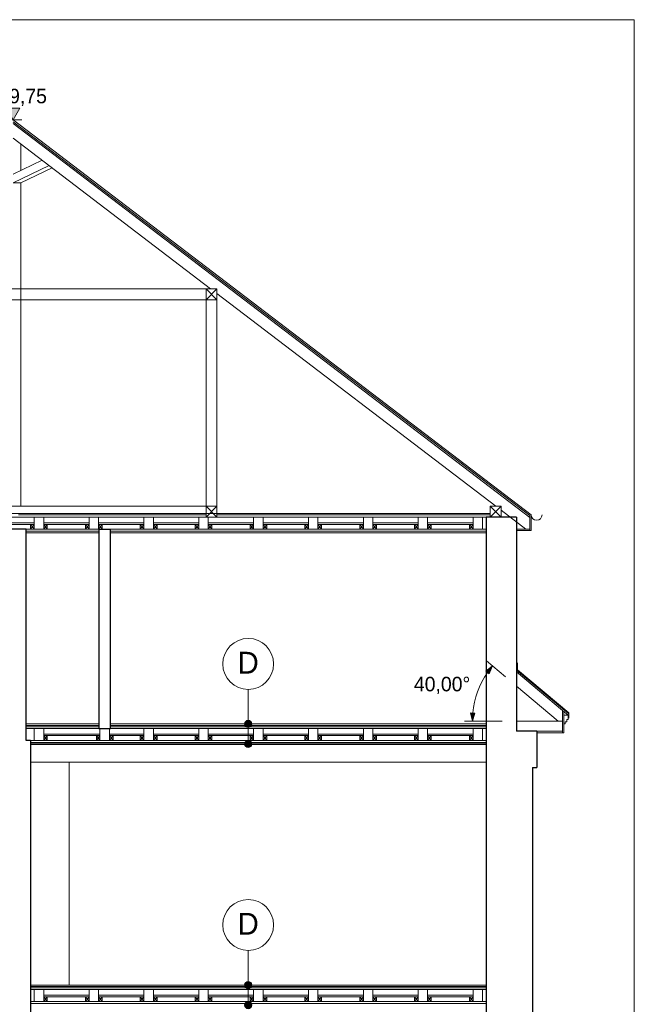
# Model space of a CAD drawing. Extents: x -394022 to -71759, y -12022 to 18278.
# Tile 62 of 91: x -164714 to -156254, y 4138 to 17678. Entities that reach past the tile are written whole.
import ezdxf

# ---------------------------------------------------------------- set-up
doc = ezdxf.new("R2010")
doc.units = 0
doc.header["$MEASUREMENT"] = 0
for name, color, linetype, lineweight in [('0_Nr_Pióra__21', 7, 'Continuous', 13), ('0_Nr_Pióra__5', 7, 'Continuous', 13), ('Arch opisy_Nr_Pióra__21', 7, 'Continuous', 13), ('ARCH TABELA_Nr_Pióra__21', 7, 'Continuous', 13), ('Arch wymiary_Nr_Pióra__21', 7, 'Continuous', 13), ('INWENT DACH_Nr_Pióra__21', 7, 'Continuous', 13), ('INWENT DACH_Nr_Pióra__5', 7, 'Continuous', 13), ('INWENT KONST. DREWNIANA_Nr_Pióra__21', 7, 'Continuous', 13), ('INWENT STROPY_Nr_Pióra__21', 7, 'Continuous', 13), ('INWENT.ŚCIANY_Nr_Pióra__1', 7, 'Continuous', 25), ('INWENT.ŚCIANY_Nr_Pióra__5', 7, 'Continuous', 13)]:
    doc.layers.add(name, color=color, linetype=linetype, lineweight=lineweight)
doc.layers.add('Arch opisy', color=7, linetype='Continuous')
doc.layers.add('Arch wymiary', color=7, linetype='Continuous')
doc.layers.add('Inwentaryzacja Konst._Nr_Pióra__24', color=7, linetype='Continuous', lineweight=13, true_color=0x029e21)
doc.layers.add('Inwentaryzacja Konst._Nr_Pióra__25', color=7, linetype='Continuous', lineweight=15, true_color=0x40a5ff)
doc.styles.add('GENERATED_STYLE_1', font='txt')
doc.styles.add('GENERATED_STYLE_2', font='txt')
doc.dimstyles.new('GENERATED_STYLE__1', dxfattribs={"dimtxt": 200, "dimasz": 110.144928, "dimexe": 0.18, "dimexo": 40, "dimgap": 0.09, "dimtad": 1, "dimtih": 1, "dimtoh": 1, "dimdec": 0, "dimzin": 0, "dimdsep": 46, "dimtxsty": 'GENERATED_STYLE_1', "dimblk": 'ARROWHEAD_5', "dimblk1": 'ARROWHEAD_5', "dimblk2": 'ARROWHEAD_5', "dimcen": 0.09, "dimclrd": 7, "dimclre": 7, "dimclrt": 7, "dimazin": 0, "dimtfac": 1, "dimtdec": 4, "dimtmove": 0, "dimatfit": 3, "dimfxl": 0, "dimtolj": 1, "dimtzin": 0, "dimarcsym": 0})

# ---------------------------------------------------------------- blocks, each defined once
blk = doc.blocks.new('Linia_5', base_point=(-161568, 4128))
at = {"layer": 'Arch opisy_Nr_Pióra__21', "linetype": 'Continuous'}
for points in [[(-161518, 4403), (-161522, 4422), (-161533, 4439), (-161549, 4449), (-161568, 4453), (-161587, 4449), (-161603, 4439), (-161614, 4422), (-161618, 4403), (-161614, 4384), (-161603, 4368), (-161587, 4357), (-161568, 4353), (-161549, 4357), (-161533, 4368), (-161522, 4384)], [(-161518, 4128), (-161522, 4147), (-161533, 4164), (-161549, 4174), (-161568, 4178), (-161587, 4174), (-161603, 4164), (-161614, 4147), (-161618, 4128), (-161614, 4109), (-161603, 4093), (-161587, 4082), (-161568, 4078), (-161549, 4082), (-161533, 4093), (-161522, 4109)]]:
    blk.add_hatch(color=256, dxfattribs=at).paths.add_polyline_path(points, flags=0)
blk.add_line((-161568, 4178), (-161568, 4353), dxfattribs=at)
for centre in [(-161568, 4403), (-161568, 4128)]:
    blk.add_circle(centre, 50, dxfattribs=at)
blk = doc.blocks.new('Linia_6', base_point=(-161568, 4403))
at = {"layer": 'Arch opisy_Nr_Pióra__21', "linetype": 'Continuous'}
blk.add_line((-161568, 4403), (-161568, 4879), dxfattribs=at)
blk.add_circle((-161568, 5229), 350, dxfattribs=at)
blk = doc.blocks.new('Linia_7', base_point=(-161568, 7718))
at = {"layer": 'Arch opisy_Nr_Pióra__21', "linetype": 'Continuous'}
for points in [[(-161518, 7993), (-161522, 8012), (-161533, 8029), (-161549, 8039), (-161568, 8043), (-161587, 8039), (-161603, 8029), (-161614, 8012), (-161618, 7993), (-161614, 7974), (-161603, 7958), (-161587, 7947), (-161568, 7943), (-161549, 7947), (-161533, 7958), (-161522, 7974)], [(-161518, 7718), (-161522, 7737), (-161533, 7754), (-161549, 7764), (-161568, 7768), (-161587, 7764), (-161603, 7754), (-161614, 7737), (-161618, 7718), (-161614, 7699), (-161603, 7683), (-161587, 7672), (-161568, 7668), (-161549, 7672), (-161533, 7683), (-161522, 7699)]]:
    blk.add_hatch(color=256, dxfattribs=at).paths.add_polyline_path(points, flags=0)
blk.add_line((-161568, 7768), (-161568, 7943), dxfattribs=at)
for centre in [(-161568, 7993), (-161568, 7718)]:
    blk.add_circle(centre, 50, dxfattribs=at)
blk = doc.blocks.new('Linia_8', base_point=(-161568, 7993))
at = {"layer": 'Arch opisy_Nr_Pióra__21', "linetype": 'Continuous'}
blk.add_line((-161568, 7993), (-161568, 8469), dxfattribs=at)
blk.add_circle((-161568, 8819), 350, dxfattribs=at)
blk = doc.blocks.new('Wymiary_70', base_point=(-164804, 16300))
at = {"layer": 'Arch wymiary_Nr_Pióra__21', "linetype": 'Continuous'}
blk.add_hatch(color=256, dxfattribs=at).paths.add_polyline_path([(-164804, 16300), (-164896, 16460), (-164711, 16460)], flags=0)
for p, q in [((-164804, 16300), (-164896, 16460)), ((-164896, 16460), (-164711, 16460)), ((-164711, 16460), (-164804, 16300)), ((-164804, 16300), (-164924, 16300)), ((-164804, 16300), (-164684, 16300))]:
    blk.add_line(p, q, dxfattribs=at)
at = {"layer": 'Arch wymiary_Nr_Pióra__21', "insert": (-165165, 16492), "char_height": 200, "attachment_point": 7, "style": 'GENERATED_STYLE_1'}
blk.add_mtext('{+19,75}', dxfattribs=at)
blk = doc.blocks.new('*D278')
at = {"layer": '0_Nr_Pióra__5', "linetype": 'Continuous'}
for points in [[(-158206, 8792), (-158250, 8685), (-158297, 8721)], [(-158482, 8033), (-158507, 8146), (-158447, 8144)]]:
    blk.add_hatch(color=256, dxfattribs=at).paths.add_polyline_path(points, flags=0)
for p, q in [((-158289, 8862), (-158027, 8642)), ((-158206, 8792), (-158297, 8721)), ((-158250, 8685), (-158297, 8721)), ((-158206, 8792), (-158250, 8685)), ((-158482, 8033), (-158507, 8146)), ((-158507, 8146), (-158447, 8144)), ((-158482, 8033), (-158447, 8144)), ((-158591, 8033), (-158074, 8033))]:
    blk.add_line(p, q, dxfattribs=at)
blk.add_arc((-157302, 8033), 1180, 145.4366, 174.5634, dxfattribs=at)
at = {"layer": '0_Nr_Pióra__21', "insert": (-159288, 8405), "char_height": 200, "attachment_point": 7, "style": 'GENERATED_STYLE_1'}
blk.add_mtext('{40,00°}', dxfattribs=at)
blk = doc.blocks.new('ARROWHEAD_5')
at = {"color": 0, "linetype": 'Continuous', "lineweight": 0}
blk.add_line((0, 0), (-1, 0), dxfattribs=at)
blk.add_solid([(-1, 0.2679), (0, 0), (-1, -0.2679), (-1, 0.2679)], dxfattribs=at)

msp = doc.modelspace()

# ---------------------------------------------------------------- linework, layer by layer
at = {"layer": 'ARCH TABELA_Nr_Pióra__21', "linetype": 'Continuous'}
for p, q in [((-198053.6, 17678.4), (-156253.6, 17678.4)), ((-156253.6, 17678.4), (-156253.6, -12021.6))]:
    msp.add_line(p, q, dxfattribs=at)
at = {"layer": 'INWENT DACH_Nr_Pióra__21', "linetype": 'Continuous'}
for p, q in [((-157673.6, 10869), (-164803.6, 16299.8)), ((-157693.6, 10859), (-164803.6, 16274.6)), ((-157673.6, 10869), (-157673.6, 10653.2)), ((-157593.6, 7873.2), (-157223.6, 7873.2))]:
    msp.add_line(p, q, dxfattribs=at)
msp.add_arc((-157598.6, 10869), 75, 180, 0, dxfattribs=at)
at = {"layer": 'INWENT DACH_Nr_Pióra__5', "linetype": 'Continuous'}
for p, q in [((-157863.6, 8833.2), (-157863.6, 8739.8)), ((-157873.6, 8735.1), (-157155.2, 8132.3)), ((-157863.6, 8739.8), (-157155.2, 8145.4)), ((-157243.6, 8180.4), (-157243.6, 7873.2)), ((-157243.6, 8180.4), (-157163.6, 8113.3)), ((-157223.6, 8163.6), (-157223.6, 7873.2)), ((-157155.2, 8075), (-157155.2, 8145.4)), ((-157163.6, 8113.3), (-157223.6, 8113.3)), ((-157223.6, 7993.2), (-157203.6, 7993.2)), ((-157203.6, 7993.2), (-157203.6, 8023.2)), ((-157203.6, 8023.2), (-157183.6, 8023.2)), ((-157183.6, 8023.2), (-157183.6, 8053.2)), ((-157183.6, 8053.2), (-157163.6, 8053.2)), ((-157163.6, 8053.2), (-157163.6, 8113.3)), ((-157593.6, 7873.2), (-157223.6, 7873.2))]:
    msp.add_line(p, q, dxfattribs=at)
at = {"layer": 'INWENT KONST. DREWNIANA_Nr_Pióra__21', "linetype": 'Continuous'}
for p, q in [((-162148.6, 13978.2), (-162148.6, 13828.2)), ((-161998.6, 13828.2), (-161998.6, 13978.2)), ((-162148.6, 10988.2), (-162148.6, 10838.2)), ((-161998.6, 10838.2), (-161998.6, 10988.2)), ((-158088.6, 10988.2), (-158238.6, 10988.2)), ((-158238.6, 10838.2), (-158088.6, 10988.2)), ((-158238.6, 10838.2), (-158238.6, 10988.2)), ((-158238.6, 10988.2), (-158088.6, 10838.2)), ((-158088.6, 10988.2), (-158088.6, 10838.2)), ((-158088.6, 10838.2), (-158238.6, 10838.2)), ((-157693.6, 10859), (-157693.6, 10653.2)), ((-157873.6, 10673.2), (-157693.6, 10673.2)), ((-157873.6, 10653.2), (-157673.6, 10653.2))]:
    msp.add_line(p, q, dxfattribs=at)
at = {"layer": 'INWENT STROPY_Nr_Pióra__21', "linetype": 'Continuous'}
for p, q in [((-171368.6, 10888.2), (-158238.6, 10888.2)), ((-164728.6, 10868.2), (-162148.6, 10868.2)), ((-161998.6, 10868.2), (-158238.6, 10868.2)), ((-164513.6, 10758.2), (-165093.6, 10758.2)), ((-164513.6, 10738.2), (-165093.6, 10738.2)), ((-164563.6, 10673.2), (-164563.6, 10738.2)), ((-164563.6, 10738.2), (-164513.6, 10738.2)), ((-164513.6, 10673.2), (-164563.6, 10738.2)), ((-164513.6, 10738.2), (-164563.6, 10673.2)), ((-164513.6, 10738.2), (-164513.6, 10673.2)), ((-164383.6, 10758.2), (-163758.6, 10758.2)), ((-164333.6, 10738.2), (-164383.6, 10738.2)), ((-164383.6, 10738.2), (-164383.6, 10673.2)), ((-164383.6, 10673.2), (-164333.6, 10738.2)), ((-164383.6, 10738.2), (-164333.6, 10673.2)), ((-164383.6, 10738.2), (-163758.6, 10738.2)), ((-164333.6, 10673.2), (-164333.6, 10738.2)), ((-163758.6, 10738.2), (-163808.6, 10738.2)), ((-163808.6, 10738.2), (-163808.6, 10673.2)), ((-163808.6, 10673.2), (-163758.6, 10738.2)), ((-163808.6, 10738.2), (-163758.6, 10673.2)), ((-163758.6, 10673.2), (-163758.6, 10738.2)), ((-163628.6, 10758.2), (-163003.6, 10758.2)), ((-163578.6, 10738.2), (-163628.6, 10738.2)), ((-163628.6, 10738.2), (-163628.6, 10673.2)), ((-163628.6, 10673.2), (-163578.6, 10738.2)), ((-163628.6, 10738.2), (-163578.6, 10673.2)), ((-163628.6, 10738.2), (-163003.6, 10738.2)), ((-163578.6, 10673.2), (-163578.6, 10738.2)), ((-163003.6, 10738.2), (-163053.6, 10738.2)), ((-163053.6, 10738.2), (-163053.6, 10673.2)), ((-163053.6, 10673.2), (-163003.6, 10738.2)), ((-163053.6, 10738.2), (-163003.6, 10673.2)), ((-163003.6, 10673.2), (-163003.6, 10738.2)), ((-162873.6, 10758.2), (-162248.6, 10758.2)), ((-162823.6, 10738.2), (-162873.6, 10738.2)), ((-162873.6, 10738.2), (-162873.6, 10673.2)), ((-162873.6, 10673.2), (-162823.6, 10738.2)), ((-162873.6, 10738.2), (-162823.6, 10673.2)), ((-162873.6, 10738.2), (-162248.6, 10738.2)), ((-162823.6, 10673.2), (-162823.6, 10738.2)), ((-162248.6, 10738.2), (-162298.6, 10738.2)), ((-162298.6, 10738.2), (-162298.6, 10673.2)), ((-162298.6, 10673.2), (-162248.6, 10738.2)), ((-162298.6, 10738.2), (-162248.6, 10673.2)), ((-162248.6, 10673.2), (-162248.6, 10738.2)), ((-162118.6, 10758.2), (-161493.6, 10758.2)), ((-162068.6, 10738.2), (-162118.6, 10738.2)), ((-162118.6, 10738.2), (-162118.6, 10673.2)), ((-162118.6, 10673.2), (-162068.6, 10738.2)), ((-162118.6, 10738.2), (-162068.6, 10673.2)), ((-162118.6, 10738.2), (-161493.6, 10738.2)), ((-162068.6, 10673.2), (-162068.6, 10738.2)), ((-161493.6, 10738.2), (-161543.6, 10738.2)), ((-161543.6, 10738.2), (-161543.6, 10673.2)), ((-161543.6, 10673.2), (-161493.6, 10738.2)), ((-161543.6, 10738.2), (-161493.6, 10673.2)), ((-161493.6, 10673.2), (-161493.6, 10738.2)), ((-161363.6, 10758.2), (-160738.6, 10758.2)), ((-161313.6, 10738.2), (-161363.6, 10738.2)), ((-161363.6, 10738.2), (-161363.6, 10673.2)), ((-161363.6, 10673.2), (-161313.6, 10738.2)), ((-161363.6, 10738.2), (-161313.6, 10673.2)), ((-161363.6, 10738.2), (-160738.6, 10738.2)), ((-161313.6, 10673.2), (-161313.6, 10738.2)), ((-160738.6, 10738.2), (-160788.6, 10738.2)), ((-160788.6, 10738.2), (-160788.6, 10673.2)), ((-160788.6, 10673.2), (-160738.6, 10738.2)), ((-160788.6, 10738.2), (-160738.6, 10673.2)), ((-160738.6, 10673.2), (-160738.6, 10738.2)), ((-160608.6, 10758.2), (-159983.6, 10758.2)), ((-160558.6, 10738.2), (-160608.6, 10738.2)), ((-160608.6, 10738.2), (-160608.6, 10673.2)), ((-160608.6, 10673.2), (-160558.6, 10738.2)), ((-160608.6, 10738.2), (-160558.6, 10673.2)), ((-160608.6, 10738.2), (-159983.6, 10738.2)), ((-160558.6, 10673.2), (-160558.6, 10738.2)), ((-159983.6, 10738.2), (-160033.6, 10738.2)), ((-160033.6, 10738.2), (-160033.6, 10673.2)), ((-160033.6, 10673.2), (-159983.6, 10738.2)), ((-160033.6, 10738.2), (-159983.6, 10673.2)), ((-159983.6, 10673.2), (-159983.6, 10738.2)), ((-159853.6, 10758.2), (-159228.6, 10758.2)), ((-159803.6, 10738.2), (-159853.6, 10738.2)), ((-159853.6, 10738.2), (-159853.6, 10673.2)), ((-159853.6, 10673.2), (-159803.6, 10738.2)), ((-159853.6, 10738.2), (-159803.6, 10673.2)), ((-159853.6, 10738.2), (-159228.6, 10738.2)), ((-159803.6, 10673.2), (-159803.6, 10738.2)), ((-159228.6, 10738.2), (-159278.6, 10738.2)), ((-159278.6, 10738.2), (-159278.6, 10673.2)), ((-159278.6, 10673.2), (-159228.6, 10738.2)), ((-159278.6, 10738.2), (-159228.6, 10673.2)), ((-159228.6, 10673.2), (-159228.6, 10738.2)), ((-159098.6, 10758.2), (-158473.6, 10758.2)), ((-159048.6, 10738.2), (-159098.6, 10738.2)), ((-159098.6, 10738.2), (-159098.6, 10673.2)), ((-159098.6, 10673.2), (-159048.6, 10738.2)), ((-159098.6, 10738.2), (-159048.6, 10673.2)), ((-159098.6, 10738.2), (-158473.6, 10738.2)), ((-159048.6, 10673.2), (-159048.6, 10738.2)), ((-158473.6, 10738.2), (-158523.6, 10738.2)), ((-158523.6, 10738.2), (-158523.6, 10673.2)), ((-158523.6, 10673.2), (-158473.6, 10738.2)), ((-158523.6, 10738.2), (-158473.6, 10673.2)), ((-158473.6, 10673.2), (-158473.6, 10738.2)), ((-164623.6, 10643.2), (-163623.6, 10643.2)), ((-164623.6, 10623.2), (-163623.6, 10623.2)), ((-164513.6, 10673.2), (-164563.6, 10673.2)), ((-164383.6, 10673.2), (-164333.6, 10673.2)), ((-163808.6, 10673.2), (-163758.6, 10673.2)), ((-163628.6, 10673.2), (-163578.6, 10673.2)), ((-163463.6, 10643.2), (-158293.6, 10643.2)), ((-163463.6, 10623.2), (-158293.6, 10623.2)), ((-163053.6, 10673.2), (-163003.6, 10673.2)), ((-162873.6, 10673.2), (-162823.6, 10673.2)), ((-162298.6, 10673.2), (-162248.6, 10673.2)), ((-162118.6, 10673.2), (-162068.6, 10673.2)), ((-161543.6, 10673.2), (-161493.6, 10673.2)), ((-161363.6, 10673.2), (-161313.6, 10673.2)), ((-160788.6, 10673.2), (-160738.6, 10673.2)), ((-160608.6, 10673.2), (-160558.6, 10673.2)), ((-160033.6, 10673.2), (-159983.6, 10673.2)), ((-159853.6, 10673.2), (-159803.6, 10673.2)), ((-159278.6, 10673.2), (-159228.6, 10673.2)), ((-159098.6, 10673.2), (-159048.6, 10673.2)), ((-158523.6, 10673.2), (-158473.6, 10673.2)), ((-164623.6, 7993.2), (-163623.6, 7993.2)), ((-163463.6, 7993.2), (-158293.6, 7993.2)), ((-164623.6, 7973.2), (-163623.6, 7973.2)), ((-164623.6, 7953.2), (-163623.6, 7953.2)), ((-164623.6, 7933.2), (-158293.6, 7933.2)), ((-163463.6, 7973.2), (-158293.6, 7973.2)), ((-163463.6, 7953.2), (-158293.6, 7953.2)), ((-164563.6, 7768.2), (-158293.6, 7768.2)), ((-164563.6, 7738.2), (-158293.6, 7738.2)), ((-164563.6, 7718.2), (-158293.6, 7718.2)), ((-164383.6, 7853.2), (-163608.6, 7853.2)), ((-164333.6, 7833.2), (-164383.6, 7833.2)), ((-164383.6, 7833.2), (-164383.6, 7768.2)), ((-164383.6, 7768.2), (-164333.6, 7833.2)), ((-164383.6, 7833.2), (-164333.6, 7768.2)), ((-164383.6, 7833.2), (-163608.6, 7833.2)), ((-164383.6, 7768.2), (-164333.6, 7768.2)), ((-164333.6, 7768.2), (-164333.6, 7833.2)), ((-163608.6, 7833.2), (-163658.6, 7833.2)), ((-163658.6, 7833.2), (-163658.6, 7768.2)), ((-163658.6, 7768.2), (-163608.6, 7833.2)), ((-163658.6, 7833.2), (-163608.6, 7768.2)), ((-163658.6, 7768.2), (-163608.6, 7768.2)), ((-163608.6, 7768.2), (-163608.6, 7833.2)), ((-163478.6, 7853.2), (-163003.6, 7853.2)), ((-163428.6, 7833.2), (-163478.6, 7833.2)), ((-163478.6, 7833.2), (-163478.6, 7768.2)), ((-163478.6, 7768.2), (-163428.6, 7833.2)), ((-163478.6, 7833.2), (-163428.6, 7768.2)), ((-163478.6, 7833.2), (-163003.6, 7833.2)), ((-163478.6, 7768.2), (-163428.6, 7768.2)), ((-163428.6, 7768.2), (-163428.6, 7833.2)), ((-163003.6, 7833.2), (-163053.6, 7833.2)), ((-163053.6, 7833.2), (-163053.6, 7768.2)), ((-163053.6, 7768.2), (-163003.6, 7833.2)), ((-163053.6, 7833.2), (-163003.6, 7768.2)), ((-163053.6, 7768.2), (-163003.6, 7768.2)), ((-163003.6, 7768.2), (-163003.6, 7833.2)), ((-162873.6, 7853.2), (-162248.6, 7853.2)), ((-162823.6, 7833.2), (-162873.6, 7833.2)), ((-162873.6, 7833.2), (-162873.6, 7768.2)), ((-162873.6, 7768.2), (-162823.6, 7833.2)), ((-162873.6, 7833.2), (-162823.6, 7768.2)), ((-162873.6, 7833.2), (-162248.6, 7833.2)), ((-162873.6, 7768.2), (-162823.6, 7768.2)), ((-162823.6, 7768.2), (-162823.6, 7833.2)), ((-162248.6, 7833.2), (-162298.6, 7833.2)), ((-162298.6, 7833.2), (-162298.6, 7768.2)), ((-162298.6, 7768.2), (-162248.6, 7833.2)), ((-162298.6, 7833.2), (-162248.6, 7768.2)), ((-162298.6, 7768.2), (-162248.6, 7768.2)), ((-162248.6, 7768.2), (-162248.6, 7833.2)), ((-162118.6, 7853.2), (-161493.6, 7853.2)), ((-162068.6, 7833.2), (-162118.6, 7833.2)), ((-162118.6, 7833.2), (-162118.6, 7768.2)), ((-162118.6, 7768.2), (-162068.6, 7833.2)), ((-162118.6, 7833.2), (-162068.6, 7768.2)), ((-162118.6, 7833.2), (-161493.6, 7833.2)), ((-162118.6, 7768.2), (-162068.6, 7768.2)), ((-162068.6, 7768.2), (-162068.6, 7833.2)), ((-161493.6, 7833.2), (-161543.6, 7833.2)), ((-161543.6, 7833.2), (-161543.6, 7768.2)), ((-161543.6, 7768.2), (-161493.6, 7833.2)), ((-161543.6, 7833.2), (-161493.6, 7768.2)), ((-161543.6, 7768.2), (-161493.6, 7768.2)), ((-161493.6, 7768.2), (-161493.6, 7833.2)), ((-161363.6, 7853.2), (-160738.6, 7853.2)), ((-161313.6, 7833.2), (-161363.6, 7833.2)), ((-161363.6, 7833.2), (-161363.6, 7768.2)), ((-161363.6, 7768.2), (-161313.6, 7833.2)), ((-161363.6, 7833.2), (-161313.6, 7768.2)), ((-161363.6, 7833.2), (-160738.6, 7833.2)), ((-161363.6, 7768.2), (-161313.6, 7768.2)), ((-161313.6, 7768.2), (-161313.6, 7833.2)), ((-160738.6, 7833.2), (-160788.6, 7833.2)), ((-160788.6, 7833.2), (-160788.6, 7768.2)), ((-160788.6, 7768.2), (-160738.6, 7833.2)), ((-160788.6, 7833.2), (-160738.6, 7768.2)), ((-160788.6, 7768.2), (-160738.6, 7768.2)), ((-160738.6, 7768.2), (-160738.6, 7833.2)), ((-160608.6, 7853.2), (-159983.6, 7853.2)), ((-160558.6, 7833.2), (-160608.6, 7833.2)), ((-160608.6, 7833.2), (-160608.6, 7768.2)), ((-160608.6, 7768.2), (-160558.6, 7833.2)), ((-160608.6, 7833.2), (-160558.6, 7768.2)), ((-160608.6, 7833.2), (-159983.6, 7833.2)), ((-160608.6, 7768.2), (-160558.6, 7768.2)), ((-160558.6, 7768.2), (-160558.6, 7833.2)), ((-159983.6, 7833.2), (-160033.6, 7833.2)), ((-160033.6, 7833.2), (-160033.6, 7768.2)), ((-160033.6, 7768.2), (-159983.6, 7833.2)), ((-160033.6, 7833.2), (-159983.6, 7768.2)), ((-160033.6, 7768.2), (-159983.6, 7768.2)), ((-159983.6, 7768.2), (-159983.6, 7833.2)), ((-159853.6, 7853.2), (-159228.6, 7853.2)), ((-159803.6, 7833.2), (-159853.6, 7833.2)), ((-159853.6, 7833.2), (-159853.6, 7768.2)), ((-159853.6, 7768.2), (-159803.6, 7833.2)), ((-159853.6, 7833.2), (-159803.6, 7768.2)), ((-159853.6, 7833.2), (-159228.6, 7833.2)), ((-159853.6, 7768.2), (-159803.6, 7768.2)), ((-159803.6, 7768.2), (-159803.6, 7833.2)), ((-159228.6, 7833.2), (-159278.6, 7833.2)), ((-159278.6, 7833.2), (-159278.6, 7768.2)), ((-159278.6, 7768.2), (-159228.6, 7833.2)), ((-159278.6, 7833.2), (-159228.6, 7768.2)), ((-159278.6, 7768.2), (-159228.6, 7768.2)), ((-159228.6, 7768.2), (-159228.6, 7833.2)), ((-159098.6, 7853.2), (-158473.6, 7853.2)), ((-159048.6, 7833.2), (-159098.6, 7833.2)), ((-159098.6, 7833.2), (-159098.6, 7768.2)), ((-159098.6, 7768.2), (-159048.6, 7833.2)), ((-159098.6, 7833.2), (-159048.6, 7768.2)), ((-159098.6, 7833.2), (-158473.6, 7833.2)), ((-159098.6, 7768.2), (-159048.6, 7768.2)), ((-159048.6, 7768.2), (-159048.6, 7833.2)), ((-158473.6, 7833.2), (-158523.6, 7833.2)), ((-158523.6, 7833.2), (-158523.6, 7768.2)), ((-158523.6, 7768.2), (-158473.6, 7833.2)), ((-158523.6, 7833.2), (-158473.6, 7768.2)), ((-158523.6, 7768.2), (-158473.6, 7768.2)), ((-158473.6, 7768.2), (-158473.6, 7833.2)), ((-164563.6, 7713.2), (-158293.6, 7713.2)), ((-164563.6, 7468.2), (-158293.6, 7468.2)), ((-164563.6, 4403.2), (-158293.6, 4403.2)), ((-164563.6, 4383.2), (-158293.6, 4383.2)), ((-164563.6, 4363.2), (-158293.6, 4363.2)), ((-164563.6, 4343.2), (-158293.6, 4343.2)), ((-164383.6, 4263.2), (-163758.6, 4263.2)), ((-164333.6, 4243.2), (-164383.6, 4243.2)), ((-164383.6, 4243.2), (-164383.6, 4178.2)), ((-164383.6, 4178.2), (-164333.6, 4243.2)), ((-164383.6, 4243.2), (-164333.6, 4178.2)), ((-164383.6, 4243.2), (-163758.6, 4243.2)), ((-164333.6, 4178.2), (-164333.6, 4243.2)), ((-163758.6, 4243.2), (-163808.6, 4243.2)), ((-163808.6, 4243.2), (-163808.6, 4178.2)), ((-163808.6, 4178.2), (-163758.6, 4243.2)), ((-163808.6, 4243.2), (-163758.6, 4178.2)), ((-163758.6, 4178.2), (-163758.6, 4243.2)), ((-163628.6, 4263.2), (-163003.6, 4263.2)), ((-163578.6, 4243.2), (-163628.6, 4243.2)), ((-163628.6, 4243.2), (-163628.6, 4178.2)), ((-163628.6, 4178.2), (-163578.6, 4243.2)), ((-163628.6, 4243.2), (-163578.6, 4178.2)), ((-163628.6, 4243.2), (-163003.6, 4243.2)), ((-163578.6, 4178.2), (-163578.6, 4243.2)), ((-163003.6, 4243.2), (-163053.6, 4243.2)), ((-163053.6, 4243.2), (-163053.6, 4178.2)), ((-163053.6, 4178.2), (-163003.6, 4243.2)), ((-163053.6, 4243.2), (-163003.6, 4178.2)), ((-163003.6, 4178.2), (-163003.6, 4243.2)), ((-162873.6, 4263.2), (-162248.6, 4263.2)), ((-162823.6, 4243.2), (-162873.6, 4243.2)), ((-162873.6, 4243.2), (-162873.6, 4178.2)), ((-162873.6, 4178.2), (-162823.6, 4243.2)), ((-162873.6, 4243.2), (-162823.6, 4178.2)), ((-162873.6, 4243.2), (-162248.6, 4243.2)), ((-162823.6, 4178.2), (-162823.6, 4243.2)), ((-162248.6, 4243.2), (-162298.6, 4243.2)), ((-162298.6, 4243.2), (-162298.6, 4178.2)), ((-162298.6, 4178.2), (-162248.6, 4243.2)), ((-162298.6, 4243.2), (-162248.6, 4178.2)), ((-162248.6, 4178.2), (-162248.6, 4243.2)), ((-162118.6, 4263.2), (-161493.6, 4263.2)), ((-162068.6, 4243.2), (-162118.6, 4243.2)), ((-162118.6, 4243.2), (-162118.6, 4178.2)), ((-162118.6, 4178.2), (-162068.6, 4243.2)), ((-162118.6, 4243.2), (-162068.6, 4178.2)), ((-162118.6, 4243.2), (-161493.6, 4243.2)), ((-162068.6, 4178.2), (-162068.6, 4243.2)), ((-161493.6, 4243.2), (-161543.6, 4243.2)), ((-161543.6, 4243.2), (-161543.6, 4178.2)), ((-161543.6, 4178.2), (-161493.6, 4243.2)), ((-161543.6, 4243.2), (-161493.6, 4178.2)), ((-161493.6, 4178.2), (-161493.6, 4243.2)), ((-161363.6, 4263.2), (-160738.6, 4263.2)), ((-161313.6, 4243.2), (-161363.6, 4243.2)), ((-161363.6, 4243.2), (-161363.6, 4178.2)), ((-161363.6, 4178.2), (-161313.6, 4243.2)), ((-161363.6, 4243.2), (-161313.6, 4178.2)), ((-161363.6, 4243.2), (-160738.6, 4243.2)), ((-161313.6, 4178.2), (-161313.6, 4243.2)), ((-160738.6, 4243.2), (-160788.6, 4243.2)), ((-160788.6, 4243.2), (-160788.6, 4178.2)), ((-160788.6, 4178.2), (-160738.6, 4243.2)), ((-160788.6, 4243.2), (-160738.6, 4178.2)), ((-160738.6, 4178.2), (-160738.6, 4243.2)), ((-160608.6, 4263.2), (-159983.6, 4263.2)), ((-160558.6, 4243.2), (-160608.6, 4243.2)), ((-160608.6, 4243.2), (-160608.6, 4178.2)), ((-160608.6, 4178.2), (-160558.6, 4243.2)), ((-160608.6, 4243.2), (-160558.6, 4178.2)), ((-160608.6, 4243.2), (-159983.6, 4243.2)), ((-160558.6, 4178.2), (-160558.6, 4243.2)), ((-159983.6, 4243.2), (-160033.6, 4243.2)), ((-160033.6, 4243.2), (-160033.6, 4178.2)), ((-160033.6, 4178.2), (-159983.6, 4243.2)), ((-160033.6, 4243.2), (-159983.6, 4178.2)), ((-159983.6, 4178.2), (-159983.6, 4243.2)), ((-159853.6, 4263.2), (-159228.6, 4263.2)), ((-159803.6, 4243.2), (-159853.6, 4243.2)), ((-159853.6, 4243.2), (-159853.6, 4178.2)), ((-159853.6, 4178.2), (-159803.6, 4243.2)), ((-159853.6, 4243.2), (-159803.6, 4178.2)), ((-159853.6, 4243.2), (-159228.6, 4243.2)), ((-159803.6, 4178.2), (-159803.6, 4243.2)), ((-159228.6, 4243.2), (-159278.6, 4243.2)), ((-159278.6, 4243.2), (-159278.6, 4178.2)), ((-159278.6, 4178.2), (-159228.6, 4243.2)), ((-159278.6, 4243.2), (-159228.6, 4178.2)), ((-159228.6, 4178.2), (-159228.6, 4243.2)), ((-159098.6, 4263.2), (-158473.6, 4263.2)), ((-159048.6, 4243.2), (-159098.6, 4243.2)), ((-159098.6, 4243.2), (-159098.6, 4178.2)), ((-159098.6, 4178.2), (-159048.6, 4243.2)), ((-159098.6, 4243.2), (-159048.6, 4178.2)), ((-159098.6, 4243.2), (-158473.6, 4243.2)), ((-159048.6, 4178.2), (-159048.6, 4243.2)), ((-158473.6, 4243.2), (-158523.6, 4243.2)), ((-158523.6, 4243.2), (-158523.6, 4178.2)), ((-158523.6, 4178.2), (-158473.6, 4243.2)), ((-158523.6, 4243.2), (-158473.6, 4178.2)), ((-158473.6, 4178.2), (-158473.6, 4243.2)), ((-164563.6, 4178.2), (-158293.6, 4178.2)), ((-164563.6, 4148.2), (-158293.6, 4148.2)), ((-164383.6, 4178.2), (-164333.6, 4178.2)), ((-163808.6, 4178.2), (-163758.6, 4178.2)), ((-163628.6, 4178.2), (-163578.6, 4178.2)), ((-163053.6, 4178.2), (-163003.6, 4178.2)), ((-162873.6, 4178.2), (-162823.6, 4178.2)), ((-162298.6, 4178.2), (-162248.6, 4178.2)), ((-162118.6, 4178.2), (-162068.6, 4178.2)), ((-161543.6, 4178.2), (-161493.6, 4178.2)), ((-161363.6, 4178.2), (-161313.6, 4178.2)), ((-160788.6, 4178.2), (-160738.6, 4178.2)), ((-160608.6, 4178.2), (-160558.6, 4178.2)), ((-160033.6, 4178.2), (-159983.6, 4178.2)), ((-159853.6, 4178.2), (-159803.6, 4178.2)), ((-159278.6, 4178.2), (-159228.6, 4178.2)), ((-159098.6, 4178.2), (-159048.6, 4178.2)), ((-158523.6, 4178.2), (-158473.6, 4178.2))]:
    msp.add_line(p, q, dxfattribs=at)
at = {"layer": 'INWENT.ŚCIANY_Nr_Pióra__1', "linetype": 'Continuous'}
for p, q in [((-158293.6, 10838.2), (-158293.6, -3251.8)), ((-157873.6, 10838.2), (-158293.6, 10838.2)), ((-157873.6, 10838.2), (-157873.6, 7893.2)), ((-164623.6, 10673.2), (-165043.6, 10673.2)), ((-164623.6, 7768.2), (-164623.6, 10673.2)), ((-163623.6, 10673.2), (-163623.6, 7933.2)), ((-163623.6, 10673.2), (-163463.6, 10673.2)), ((-163463.6, 7933.2), (-163463.6, 10673.2)), ((-163623.6, 7933.2), (-163463.6, 7933.2)), ((-157593.6, 7893.2), (-157873.6, 7893.2)), ((-157593.6, 7893.2), (-157593.6, 7393.2)), ((-164563.6, 7768.2), (-164623.6, 7768.2)), ((-164563.6, 7768.2), (-164563.6, -3251.8)), ((-157653.6, 7393.2), (-157593.6, 7393.2)), ((-157653.6, 7393.2), (-157653.6, -2050))]:
    msp.add_line(p, q, dxfattribs=at)
at = {"layer": 'INWENT.ŚCIANY_Nr_Pióra__5', "linetype": 'Continuous'}
msp.add_line((-164033.6, 4403.2), (-164033.6, 7468.2), dxfattribs=at)
at = {"layer": 'Inwentaryzacja Konst._Nr_Pióra__24', "linetype": 'Continuous'}
for p, q in [((-157693.6, 10833.9), (-164803.6, 16249.5)), ((-162085.7, 13978.2), (-164803.6, 16048.4)), ((-164699.9, 15969.4), (-164699.9, 15604.5)), ((-164803.6, 15554.9), (-164405.7, 15745.3)), ((-164803.6, 15434.9), (-164308.9, 15671.6)), ((-164699.9, 15434.9), (-164268.9, 15641.1)), ((-164803.6, 15434.9), (-164699.9, 15434.9)), ((-164699.9, 15434.9), (-164699.9, 10988.2)), ((-167608.6, 13978.2), (-161998.6, 13978.2)), ((-162148.6, 13978.2), (-161998.6, 13978.2)), ((-161998.6, 13828.2), (-162148.6, 13978.2)), ((-161998.6, 13978.2), (-162148.6, 13828.2)), ((-162148.6, 13978.2), (-162148.6, 10838.2)), ((-161998.6, 13978.2), (-161998.6, 10838.2)), ((-167608.6, 13828.2), (-161998.6, 13828.2)), ((-162148.6, 13828.2), (-161998.6, 13828.2)), ((-158160.2, 10988.2), (-161998.6, 13911.8)), ((-167458.6, 10988.2), (-162148.6, 10988.2)), ((-162148.6, 10988.2), (-161998.6, 10988.2)), ((-161998.6, 10838.2), (-162148.6, 10988.2)), ((-161998.6, 10988.2), (-162148.6, 10838.2)), ((-162148.6, 10838.2), (-161998.6, 10838.2)), ((-157746.6, 10673.2), (-158088.6, 10933.6)), ((-157693.6, 10673.2), (-157693.6, 10833.9)), ((-157873.6, 8709), (-157243.6, 8180.4)), ((-157873.6, 8513.2), (-157301.5, 8033.2)), ((-157873.6, 8033.2), (-157243.6, 8033.2)), ((-157243.6, 7893.2), (-157593.6, 7893.2))]:
    msp.add_line(p, q, dxfattribs=at)
at = {"layer": 'Inwentaryzacja Konst._Nr_Pióra__25', "linetype": 'Continuous'}
for p, q in [((-164623.6, 10838.2), (-171313.6, 10838.2)), ((-164623.6, 10838.2), (-158293.6, 10838.2)), ((-164383.6, 10838.2), (-164513.6, 10838.2)), ((-164513.6, 10838.2), (-164513.6, 10673.2)), ((-164383.6, 10673.2), (-164383.6, 10838.2)), ((-163628.6, 10838.2), (-163758.6, 10838.2)), ((-163758.6, 10838.2), (-163758.6, 10673.2)), ((-163628.6, 10673.2), (-163628.6, 10838.2)), ((-162873.6, 10838.2), (-163003.6, 10838.2)), ((-163003.6, 10838.2), (-163003.6, 10673.2)), ((-162873.6, 10673.2), (-162873.6, 10838.2)), ((-162118.6, 10838.2), (-162248.6, 10838.2)), ((-162248.6, 10838.2), (-162248.6, 10673.2)), ((-162118.6, 10673.2), (-162118.6, 10838.2)), ((-161363.6, 10838.2), (-161493.6, 10838.2)), ((-161493.6, 10838.2), (-161493.6, 10673.2)), ((-161363.6, 10673.2), (-161363.6, 10838.2)), ((-160608.6, 10838.2), (-160738.6, 10838.2)), ((-160738.6, 10838.2), (-160738.6, 10673.2)), ((-160608.6, 10673.2), (-160608.6, 10838.2)), ((-159853.6, 10838.2), (-159983.6, 10838.2)), ((-159983.6, 10838.2), (-159983.6, 10673.2)), ((-159853.6, 10673.2), (-159853.6, 10838.2)), ((-159098.6, 10838.2), (-159228.6, 10838.2)), ((-159228.6, 10838.2), (-159228.6, 10673.2)), ((-159098.6, 10673.2), (-159098.6, 10838.2)), ((-158343.6, 10838.2), (-158473.6, 10838.2)), ((-158473.6, 10838.2), (-158473.6, 10673.2)), ((-158343.6, 10673.2), (-158343.6, 10838.2)), ((-164623.6, 10673.2), (-158293.6, 10673.2)), ((-164513.6, 10673.2), (-164383.6, 10673.2)), ((-163758.6, 10673.2), (-163628.6, 10673.2)), ((-163003.6, 10673.2), (-162873.6, 10673.2)), ((-162248.6, 10673.2), (-162118.6, 10673.2)), ((-161493.6, 10673.2), (-161363.6, 10673.2)), ((-160738.6, 10673.2), (-160608.6, 10673.2)), ((-159983.6, 10673.2), (-159853.6, 10673.2)), ((-159228.6, 10673.2), (-159098.6, 10673.2)), ((-158473.6, 10673.2), (-158343.6, 10673.2)), ((-164383.6, 7933.2), (-164513.6, 7933.2)), ((-164513.6, 7933.2), (-164513.6, 7768.2)), ((-164383.6, 7768.2), (-164383.6, 7933.2)), ((-163478.6, 7933.2), (-163608.6, 7933.2)), ((-163608.6, 7933.2), (-163608.6, 7768.2)), ((-163478.6, 7768.2), (-163478.6, 7933.2)), ((-162873.6, 7933.2), (-163003.6, 7933.2)), ((-163003.6, 7933.2), (-163003.6, 7768.2)), ((-162873.6, 7768.2), (-162873.6, 7933.2)), ((-162118.6, 7933.2), (-162248.6, 7933.2)), ((-162248.6, 7933.2), (-162248.6, 7768.2)), ((-162118.6, 7768.2), (-162118.6, 7933.2)), ((-161363.6, 7933.2), (-161493.6, 7933.2)), ((-161493.6, 7933.2), (-161493.6, 7768.2)), ((-161363.6, 7768.2), (-161363.6, 7933.2)), ((-160608.6, 7933.2), (-160738.6, 7933.2)), ((-160738.6, 7933.2), (-160738.6, 7768.2)), ((-160608.6, 7768.2), (-160608.6, 7933.2)), ((-159853.6, 7933.2), (-159983.6, 7933.2)), ((-159983.6, 7933.2), (-159983.6, 7768.2)), ((-159853.6, 7768.2), (-159853.6, 7933.2)), ((-159098.6, 7933.2), (-159228.6, 7933.2)), ((-159228.6, 7933.2), (-159228.6, 7768.2)), ((-159098.6, 7768.2), (-159098.6, 7933.2)), ((-158343.6, 7933.2), (-158473.6, 7933.2)), ((-158473.6, 7933.2), (-158473.6, 7768.2)), ((-158343.6, 7768.2), (-158343.6, 7933.2)), ((-164513.6, 7768.2), (-164383.6, 7768.2)), ((-163608.6, 7768.2), (-163478.6, 7768.2)), ((-163003.6, 7768.2), (-162873.6, 7768.2)), ((-162248.6, 7768.2), (-162118.6, 7768.2)), ((-161493.6, 7768.2), (-161363.6, 7768.2)), ((-160738.6, 7768.2), (-160608.6, 7768.2)), ((-159983.6, 7768.2), (-159853.6, 7768.2)), ((-159228.6, 7768.2), (-159098.6, 7768.2)), ((-158473.6, 7768.2), (-158343.6, 7768.2)), ((-164383.6, 4343.2), (-164513.6, 4343.2)), ((-164513.6, 4343.2), (-164513.6, 4178.2)), ((-164383.6, 4178.2), (-164383.6, 4343.2)), ((-163628.6, 4343.2), (-163758.6, 4343.2)), ((-163758.6, 4343.2), (-163758.6, 4178.2)), ((-163628.6, 4178.2), (-163628.6, 4343.2)), ((-162873.6, 4343.2), (-163003.6, 4343.2)), ((-163003.6, 4343.2), (-163003.6, 4178.2)), ((-162873.6, 4178.2), (-162873.6, 4343.2)), ((-162118.6, 4343.2), (-162248.6, 4343.2)), ((-162248.6, 4343.2), (-162248.6, 4178.2)), ((-162118.6, 4178.2), (-162118.6, 4343.2)), ((-161363.6, 4343.2), (-161493.6, 4343.2)), ((-161493.6, 4343.2), (-161493.6, 4178.2)), ((-161363.6, 4178.2), (-161363.6, 4343.2)), ((-160608.6, 4343.2), (-160738.6, 4343.2)), ((-160738.6, 4343.2), (-160738.6, 4178.2)), ((-160608.6, 4178.2), (-160608.6, 4343.2)), ((-159853.6, 4343.2), (-159983.6, 4343.2)), ((-159983.6, 4343.2), (-159983.6, 4178.2)), ((-159853.6, 4178.2), (-159853.6, 4343.2)), ((-159098.6, 4343.2), (-159228.6, 4343.2)), ((-159228.6, 4343.2), (-159228.6, 4178.2)), ((-159098.6, 4178.2), (-159098.6, 4343.2)), ((-158343.6, 4343.2), (-158473.6, 4343.2)), ((-158473.6, 4343.2), (-158473.6, 4178.2)), ((-158343.6, 4178.2), (-158343.6, 4343.2)), ((-164513.6, 4178.2), (-164383.6, 4178.2)), ((-163758.6, 4178.2), (-163628.6, 4178.2)), ((-163003.6, 4178.2), (-162873.6, 4178.2)), ((-162248.6, 4178.2), (-162118.6, 4178.2)), ((-161493.6, 4178.2), (-161363.6, 4178.2)), ((-160738.6, 4178.2), (-160608.6, 4178.2)), ((-159983.6, 4178.2), (-159853.6, 4178.2)), ((-159228.6, 4178.2), (-159098.6, 4178.2)), ((-158473.6, 4178.2), (-158343.6, 4178.2))]:
    msp.add_line(p, q, dxfattribs=at)

# ---------------------------------------------------------------- block references
at = {"layer": 'Arch opisy', "linetype": 'Continuous'}
for name, p in [('Linia_8', (-161568.1, 7993.2)), ('Linia_7', (-161568.1, 7718.2)), ('Linia_6', (-161568.1, 4403.2)), ('Linia_5', (-161568.1, 4128.2))]:
    msp.add_blockref(name, p, dxfattribs=at)
at = {"layer": 'Arch wymiary', "linetype": 'Continuous'}
msp.add_blockref('Wymiary_70', (-164803.6, 16299.8), dxfattribs=at)

# ---------------------------------------------------------------- texts
at = {"layer": 'Arch opisy_Nr_Pióra__21', "linetype": 'Continuous', "char_height": 300, "attachment_point": 2, "style": 'GENERATED_STYLE_2'}
for insert in [(-161568.1, 8986), (-161568.1, 5396)]:
    msp.add_mtext('{D}', dxfattribs=dict(at, insert=insert))

# ---------------------------------------------------------------- dimensions: what is measured, and where the dimension line sits
at = {"linetype": 'Continuous'}
dim = msp.add_angular_dim_3p(base=(-158410.7, 8436.9), center=(-157301.5, 8033.2), p1=(-157873.6, 8513.2), p2=(-157873.6, 8033.2), dimstyle='GENERATED_STYLE__1', dxfattribs=at)
dim.commit()
dim.dimension.update_dxf_attribs({"geometry": '*D278', "text_midpoint": (-158890.8, 8505.3), "dimtype": 165})

doc.saveas('drawing.dxf')
